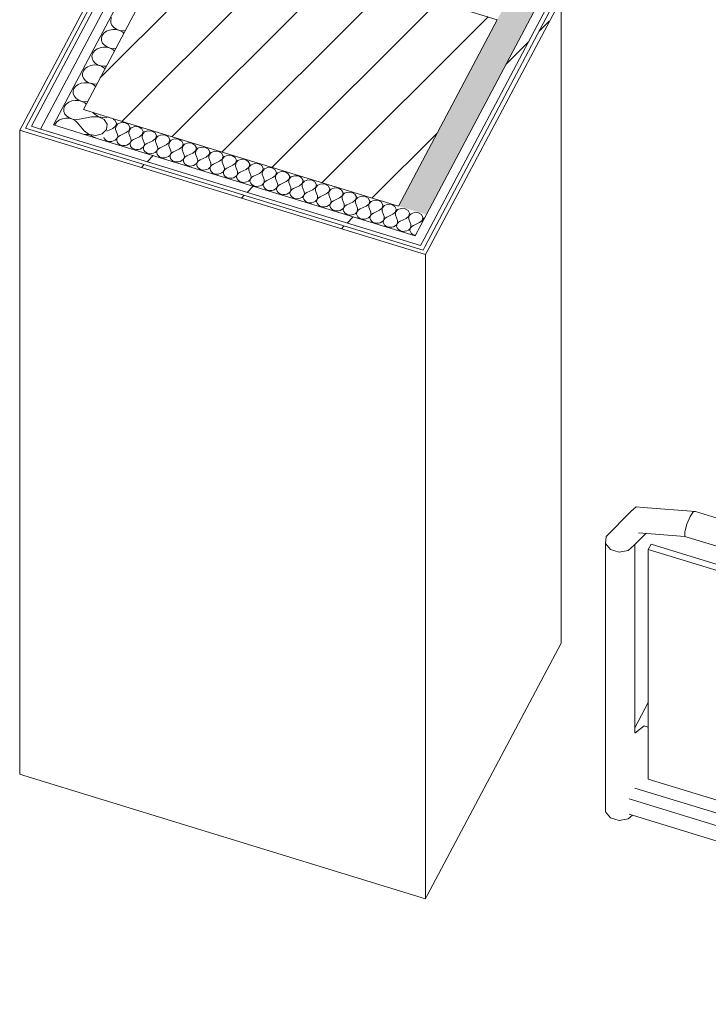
# Model space of a CAD drawing. Header units: millimetres. Extents: x -2220 to 52371, y -4077 to 6953.
# Tile 133 of 256: x 11879 to 12848, y -3651 to -2266. Entities that reach past the tile are written whole.
import ezdxf

# ---------------------------------------------------------------- set-up
doc = ezdxf.new("R2010")
doc.units = ezdxf.units.MM
doc.header["$MEASUREMENT"] = 0
doc.linetypes.add('Wipeout_Contour', pattern=[1000, 0, -1000])
for name, color, linetype in [('10_ESTR_Pilars', 7, 'Continuous'), ('Nuevo_08_E_Envans secs', 7, 'Continuous'), ('Nuevo_09_EI_Mobiliari general', 7, 'Continuous')]:
    doc.layers.add(name, color=color, linetype=linetype)
for name, color, linetype, lineweight in [('10_ESTR_Pilars_Pluma_Nº__28', 7, 'Continuous', 20), ('10_ESTR_Pilars_Pluma_Nº__42', 8, 'Continuous', 25), ('Nuevo_08_E_Envans secs_Pluma_Nº__1', 7, 'Continuous', 5), ('Nuevo_08_E_Envans secs_Pluma_Nº__47', 7, 'Continuous', 20)]:
    doc.layers.add(name, color=color, linetype=linetype, lineweight=lineweight)
for name, color, linetype, lineweight, true_color in [('Nuevo_08_E_Envans secs_Pluma_Nº__102', 7, 'Continuous', 5, 0xcccccc), ('Nuevo_08_E_Envans secs_Pluma_Nº__171', 171, 'Continuous', 13, 0xaaaaff), ('Nuevo_08_E_Envans secs_Pluma_Nº__177', 7, 'Continuous', 15, 0xf7e046), ('Nuevo_09_EI_Mobiliari general_Pluma_Nº__82', 7, 'Continuous', 5, 0xaaaaaa)]:
    doc.layers.add(name, color=color, linetype=linetype, lineweight=lineweight, true_color=true_color)
pattern_1 = [(45, (0, 0), (-183.848, 183.848), [195, -65]), (45, (7e-14, 183.85), (-183.848, 183.848), [195, -65])]

# ---------------------------------------------------------------- blocks, each defined once
blk = doc.blocks.new('Elem Sección_23_1')
at = {"color": 254, "linetype": 'Wipeout_Contour', "lineweight": 0, "ltscale": 49920.422295}
blk.add_wipeout([(12551, -2265.6), (12108.1, -2129.7), (11969.1, -2391.9), (12412, -2527.8)], dxfattribs=at).dxf.layer = '10_ESTR_Pilars'
at = {"layer": '10_ESTR_Pilars_Pluma_Nº__42', "linetype": 'Continuous', "lineweight": 25}
h = blk.add_hatch(dxfattribs=at)
h.set_pattern_fill('00_GCT_trama_45º_e1_400__05', color=8, style=0, pattern_type=2)
h.set_pattern_definition([(45, (0, 0), (-45.96194, 45.96194), [])])
h.paths.add_polyline_path([(12551, -2265.6), (12108.1, -2129.7), (11969.1, -2391.9), (12412, -2527.8)])
at = {"layer": '10_ESTR_Pilars_Pluma_Nº__28', "color": 7, "linetype": 'Continuous', "lineweight": 20}
for p, q in [((12108.1, -2129.7), (11969.1, -2391.9)), ((12551, -2265.6), (12412, -2527.8))]:
    blk.add_line(p, q, dxfattribs=at)
at = {"layer": '10_ESTR_Pilars_Pluma_Nº__28', "color": 7, "linetype": 'Continuous', "lineweight": 20, "flags": 128}
for points in [[(12108.1, -2129.7), (12150.4, -2142.7), (12551, -2265.6)], [(11969.1, -2391.9), (12011.5, -2404.9), (12412, -2527.8)]]:
    blk.add_lwpolyline(points, dxfattribs=at)
blk = doc.blocks.new('Elem Sección_61_1')
at = {"layer": 'Nuevo_09_EI_Mobiliari general_Pluma_Nº__82', "color": 253, "linetype": 'Continuous', "lineweight": 5, "true_color": 0xaaaaaa}
for p, q in [((12738.9, -2957.9), (12746.2, -2951.4)), ((12746.2, -2951.4), (12756.1, -2951.9)), ((12704.3, -2993), (12738.9, -2957.9)), ((12756.1, -2951.9), (12830, -2957.8)), ((12817.8, -2975.4), (12822.4, -2964.6)), ((12822.4, -2964.6), (12827.1, -2957.8)), ((12827.1, -2957.8), (12830, -2957.8)), ((12830, -2957.8), (13538.6, -3175.2)), ((12814.9, -2986.3), (12817.8, -2975.4)), ((12703.4, -3003), (12704.3, -2993)), ((12743.7, -3005.1), (12760, -2988.5)), ((12749.6, -2987.7), (12814.9, -2992.9)), ((12814.9, -2992.9), (12814.9, -2986.3)), ((12814.9, -2992.9), (13523.5, -3210.4)), ((12703.4, -3380.4), (12703.4, -3003)), ((12710.4, -3011.4), (12703.4, -3003)), ((12743.7, -3005.1), (12735.3, -3012.8)), ((12744.6, -3268.8), (12744.6, -3004.2)), ((12763.4, -3011.1), (12767.3, -3003.7)), ((13594, -3257.3), (12767.3, -3003.7)), ((12722.5, -3015.2), (12710.4, -3011.4)), ((12735.3, -3012.8), (12722.5, -3015.2)), ((13590.1, -3264.8), (12763.4, -3011.1)), ((12763.4, -3011.1), (12763.4, -3334.6)), ((12763.4, -3226.7), (12744.6, -3262.2)), ((12744.5, -3269.7), (12757.5, -3259.4)), ((12757.5, -3259.4), (12763.4, -3261.2)), ((12763.4, -3334.6), (13590.1, -3588.3)), ((12744.5, -3347.1), (13608.8, -3612.3)), ((12736.5, -3362.1), (13608.8, -3629.8)), ((12710.4, -3388.9), (12703.4, -3380.4)), ((12722.5, -3392.6), (12710.4, -3388.9)), ((12735.3, -3390.2), (12722.5, -3392.6)), ((12741, -3385), (12735.3, -3390.2)), ((12736.5, -3383.6), (13608.8, -3651.3))]:
    blk.add_line(p, q, dxfattribs=at)
blk = doc.blocks.new('*X120')
at = {"layer": 'Nuevo_08_E_Envans secs_Pluma_Nº__102', "color": 254, "linetype": 'Continuous', "lineweight": 5, "true_color": 0xcccccc}
for p, q in [((12008.7, -2262.7), (12007.5, -2266.3)), ((12007.5, -2266.3), (12007.6, -2270)), ((12007.6, -2270), (12009.1, -2273.5)), ((11997.9, -2284.4), (11995.4, -2287.6)), ((12001.3, -2281.8), (11997.9, -2284.4)), ((12005.6, -2280.1), (12001.3, -2281.8)), ((12010.4, -2279.3), (12005.6, -2280.1)), ((12009.1, -2273.5), (12011.8, -2276.6)), ((12015.3, -2279.5), (12010.4, -2279.3)), ((12011.8, -2276.6), (12015.5, -2279)), ((12019.9, -2280.7), (12015.3, -2279.5)), ((12015.5, -2279), (12019.9, -2280.6)), ((12019.9, -2280.6), (12024.8, -2281.2)), ((12023.9, -2282.8), (12019.9, -2280.7)), ((12025.9, -2284.8), (12023.9, -2282.8)), ((12024.8, -2281.2), (12028, -2280.9)), ((11995.4, -2287.6), (11994.2, -2291.3)), ((11994.2, -2291.3), (11994.4, -2295)), ((11994.4, -2295), (11995.9, -2298.5)), ((11995.9, -2298.5), (11998.6, -2301.6)), ((11982.2, -2312.6), (11981, -2316.2)), ((11984.6, -2309.4), (11982.2, -2312.6)), ((11988.1, -2306.8), (11984.6, -2309.4)), ((11992.4, -2305), (11988.1, -2306.8)), ((11997.2, -2304.2), (11992.4, -2305)), ((12002, -2304.4), (11997.2, -2304.2)), ((11998.6, -2301.6), (12002.3, -2304)), ((12006.7, -2305.7), (12002, -2304.4)), ((12002.3, -2304), (12006.7, -2305.6)), ((12006.7, -2305.6), (12011.5, -2306.1)), ((12010.6, -2307.8), (12006.7, -2305.7)), ((12012.7, -2309.7), (12010.6, -2307.8)), ((12011.5, -2306.1), (12014.8, -2305.8)), ((11981, -2316.2), (11981.2, -2319.9)), ((11981.2, -2319.9), (11982.6, -2323.5)), ((11982.6, -2323.5), (11985.3, -2326.6)), ((11985.3, -2326.6), (11989, -2329)), ((11969, -2337.6), (11967.8, -2341.2)), ((11967.8, -2341.2), (11967.9, -2344.9)), ((11971.4, -2334.4), (11969, -2337.6)), ((11974.9, -2331.8), (11971.4, -2334.4)), ((11979.2, -2330), (11974.9, -2331.8)), ((11983.9, -2329.2), (11979.2, -2330)), ((11988.8, -2329.4), (11983.9, -2329.2)), ((11993.4, -2330.6), (11988.8, -2329.4)), ((11989, -2329), (11993.5, -2330.5)), ((11997.4, -2332.8), (11993.4, -2330.6)), ((11993.5, -2330.5), (11998.3, -2331.1)), ((11999.5, -2334.7), (11997.4, -2332.8)), ((11998.3, -2331.1), (12001.5, -2330.8)), ((11965.9, -2355), (11961.6, -2356.8)), ((11970.7, -2354.2), (11965.9, -2355)), ((11967.9, -2344.9), (11969.4, -2348.4)), ((11969.4, -2348.4), (11972.1, -2351.5)), ((11975.6, -2354.4), (11970.7, -2354.2)), ((11972.1, -2351.5), (11975.8, -2354)), ((11980.2, -2355.6), (11975.6, -2354.4)), ((11975.8, -2354), (11980.2, -2355.5)), ((11980.2, -2355.5), (11985.1, -2356.1)), ((11984.2, -2357.7), (11980.2, -2355.6)), ((11985.1, -2356.1), (11988.3, -2355.8)), ((11955.7, -2362.6), (11954.5, -2366.2)), ((11954.5, -2366.2), (11954.7, -2369.9)), ((11958.2, -2359.3), (11955.7, -2362.6)), ((11961.6, -2356.8), (11958.2, -2359.3)), ((11986.2, -2359.7), (11984.2, -2357.7)), ((11948.4, -2381.7), (11944.9, -2384.3)), ((11952.7, -2380), (11948.4, -2381.7)), ((11957.5, -2379.1), (11952.7, -2380)), ((11954.7, -2369.9), (11956.2, -2373.4)), ((11956.2, -2373.4), (11958.9, -2376.5)), ((11962.3, -2379.4), (11957.5, -2379.1)), ((11958.9, -2376.5), (11962.6, -2378.9)), ((11966.9, -2380.6), (11962.3, -2379.4)), ((11962.6, -2378.9), (11967, -2380.5)), ((11970.9, -2382.7), (11966.9, -2380.6)), ((11967, -2380.5), (11971.8, -2381.1)), ((11973, -2384.6), (11970.9, -2382.7)), ((11971.8, -2381.1), (11975.1, -2380.8)), ((11942.5, -2387.5), (11941.3, -2391.1)), ((11941.3, -2391.1), (11941.5, -2394.9)), ((11941.5, -2394.9), (11942.9, -2398.4)), ((11944.9, -2384.3), (11942.5, -2387.5)), ((11983.2, -2397.1), (11982.2, -2395.9)), ((11983.2, -2397.1), (11990.2, -2402.1)), ((11931.7, -2409.3), (11929.2, -2412.5)), ((11935.2, -2406.7), (11931.7, -2409.3)), ((11939.5, -2404.9), (11935.2, -2406.7)), ((11944.2, -2404.1), (11939.5, -2404.9)), ((11942.9, -2398.4), (11945.6, -2401.5)), ((11949.1, -2404.3), (11944.2, -2404.1)), ((11945.6, -2401.5), (11949.3, -2403.9)), ((11953.7, -2405.6), (11949.1, -2404.3)), ((11949.3, -2403.9), (11953.8, -2405.5)), ((11957.7, -2407.7), (11953.7, -2405.6)), ((11953.8, -2405.5), (11958.6, -2406)), ((11960.8, -2410.6), (11957.7, -2407.7)), ((11958.6, -2406), (11963.4, -2405.6)), ((11969.9, -2422.1), (11960.8, -2410.6)), ((11980.5, -2402.1), (11963.4, -2405.6)), ((11990.2, -2402.2), (11980.5, -2402.1)), ((11990.2, -2402.1), (11999.7, -2403.6)), ((11998.3, -2406.2), (11990.2, -2402.2)), ((12002.5, -2412.8), (11998.3, -2406.2)), ((11999.7, -2403.6), (12003.6, -2402.5)), ((11929.2, -2412.5), (11928.7, -2414.3)), ((11969.9, -2422.1), (11977, -2427.1)), ((11995.5, -2426), (12001.5, -2420.2)), ((12001.5, -2420.2), (12002.5, -2412.8)), ((11977, -2427.2), (11970.3, -2427.1)), ((11977, -2427.1), (11986.5, -2428.5)), ((11985.1, -2431.2), (11977, -2427.2)), ((11985.5, -2431.8), (11985.1, -2431.2)), ((11986.5, -2428.5), (11995.5, -2426))]:
    blk.add_line(p, q, dxfattribs=at)
blk = doc.blocks.new('Elem Sección_100_1')
at = {"layer": 'Nuevo_08_E_Envans secs_Pluma_Nº__47', "color": 7, "linetype": 'Continuous', "lineweight": 20}
blk.add_line((11879.4, -3327.6), (11885.3, -3329.4), dxfattribs=at)
at = {"layer": 'Nuevo_08_E_Envans secs', "lineweight": 0}
blk.add_blockref('*X120', (0, 0), dxfattribs=at)
at = {"color": 254, "linetype": 'Wipeout_Contour', "lineweight": 0, "ltscale": 49857.560737}
blk.add_wipeout([(12778.7, -724.1), (11879.4, -2421), (11885.3, -2422.8), (12784.6, -725.9)], dxfattribs=at).dxf.layer = 'Nuevo_08_E_Envans secs'
at = {"layer": 'Nuevo_08_E_Envans secs_Pluma_Nº__171', "linetype": 'Continuous', "lineweight": 13, "true_color": 0xaaaaff}
h = blk.add_hatch(dxfattribs=at)
h.set_pattern_fill('Panellat_HPL_0001', color=161, style=0, pattern_type=2)
h.set_pattern_definition(pattern_1)
h.paths.add_polyline_path([(12778.7, -724.1), (11879.4, -2421), (11885.3, -2422.8), (12784.6, -725.9)])
at = {"layer": 'Nuevo_08_E_Envans secs_Pluma_Nº__1', "color": 7, "linetype": 'Continuous', "lineweight": 5}
blk.add_line((11879.4, -2421), (11885.3, -2422.8), dxfattribs=at)
at = {"layer": 'Nuevo_08_E_Envans secs_Pluma_Nº__47', "color": 7, "linetype": 'Continuous', "lineweight": 20}
blk.add_line((11879.4, -3327.6), (11879.4, -2421), dxfattribs=at)
at = {"color": 254, "linetype": 'Wipeout_Contour', "lineweight": 0, "ltscale": 49939.525747}
blk.add_wipeout([(11895.9, -2415.6), (11908.7, -2419.5), (12810.8, -717.4), (12798, -713.5)], dxfattribs=at).dxf.layer = 'Nuevo_08_E_Envans secs'
at = {"layer": 'Nuevo_08_E_Envans secs_Pluma_Nº__177', "linetype": 'Continuous', "lineweight": 15, "true_color": 0xf7e046}
h = blk.add_hatch(dxfattribs=at)
h.set_pattern_fill('Panellat_HPL_0001', color=53, style=0, pattern_type=2)
h.set_pattern_definition(pattern_1)
h.paths.add_polyline_path([(11895.9, -2415.6), (11908.7, -2419.5), (12810.8, -717.4), (12798, -713.5)])
at = {"color": 254, "linetype": 'Wipeout_Contour', "lineweight": 0, "ltscale": 75000.797942}
blk.add_wipeout([(12810.8, -717.4), (11908.7, -2419.5), (11921.5, -2423.5), (11926.7, -2413.7), (12828.8, -711.6), (12816, -707.7)], dxfattribs=at).dxf.layer = 'Nuevo_08_E_Envans secs'
at = {"layer": 'Nuevo_08_E_Envans secs_Pluma_Nº__177', "linetype": 'Continuous', "lineweight": 15, "true_color": 0xf7e046}
h = blk.add_hatch(dxfattribs=at)
h.set_pattern_fill('Panellat_HPL_0001', color=53, style=0, pattern_type=2)
h.set_pattern_definition(pattern_1)
h.paths.add_polyline_path([(12810.8, -717.4), (11908.7, -2419.5), (11921.5, -2423.5), (11926.7, -2413.7), (12828.8, -711.6), (12816, -707.7)])
at = {"layer": 'Nuevo_08_E_Envans secs_Pluma_Nº__1', "color": 7, "linetype": 'Continuous', "lineweight": 5}
blk.add_line((12778.7, -724.1), (11879.4, -2421), dxfattribs=at)
at = {"layer": 'Nuevo_08_E_Envans secs_Pluma_Nº__1', "color": 7, "linetype": 'Continuous', "lineweight": 5, "flags": 128}
for points in [[(13283.9, 147.3), (12856.5, -659.2), (12828.8, -711.6), (11926.7, -2413.7)], [(12798, -713.5), (12792.8, -723.3), (11895.9, -2415.6)], [(12816, -707.7), (12810.8, -717.4), (11908.7, -2419.5)], [(12786.9, -721.4), (12784.6, -725.9), (11887.7, -2418.3)]]:
    blk.add_lwpolyline(points, dxfattribs=at)
blk = doc.blocks.new('*X122')
at = {"layer": 'Nuevo_08_E_Envans secs_Pluma_Nº__102', "color": 254, "linetype": 'Continuous', "lineweight": 5, "true_color": 0xcccccc}
for p, q in [((12013.5, -2407.6), (12010.9, -2406.1)), ((12015.4, -2411.5), (12013.5, -2407.6)), ((12022.3, -2410.3), (12017.4, -2412.1)), ((12027.8, -2410.8), (12022.3, -2410.3)), ((12032.2, -2413.3), (12027.8, -2410.8)), ((12010.5, -2418.7), (12002.1, -2422.6)), ((12010.5, -2418.7), (12014.3, -2415.6)), ((12014.3, -2415.6), (12015.4, -2411.5)), ((12014.4, -2415.7), (12014.3, -2419.9)), ((12014.3, -2419.9), (12016.9, -2427.3)), ((12017.4, -2412.1), (12014.4, -2415.7)), ((12029.3, -2424.5), (12020.6, -2428.5)), ((12029.3, -2424.5), (12033.1, -2421.4)), ((12034.1, -2417.3), (12032.2, -2413.3)), ((12033.1, -2421.4), (12033, -2425.6)), ((12033.1, -2421.4), (12034.1, -2417.3)), ((12036.1, -2417.9), (12033.1, -2421.4)), ((12041.1, -2416.1), (12036.1, -2417.9)), ((12046.6, -2416.5), (12041.1, -2416.1)), ((12050.9, -2419.1), (12046.6, -2416.5)), ((12052.9, -2423), (12050.9, -2419.1)), ((12051.8, -2427.2), (12052.9, -2423)), ((12054.9, -2423.6), (12051.9, -2427.2)), ((12059.8, -2421.8), (12054.9, -2423.6)), ((12065.3, -2422.3), (12059.8, -2421.8)), ((12069.7, -2424.8), (12065.3, -2422.3)), ((12071.6, -2428.8), (12069.7, -2424.8)), ((11997.5, -2431.3), (11997.7, -2432)), ((11997.7, -2432), (11999, -2433.8)), ((11999, -2433.8), (12000.9, -2435.4)), ((12000.9, -2435.4), (12003.3, -2436.4)), ((12003.3, -2436.4), (12006, -2436.9)), ((12006, -2436.9), (12008.8, -2436.9)), ((12008.8, -2436.9), (12011.5, -2436.2)), ((12011.5, -2436.2), (12013.8, -2435.1)), ((12013.8, -2435.1), (12015.6, -2433.4)), ((12015.6, -2433.4), (12016.8, -2431.5)), ((12016, -2433.5), (12015.8, -2435.7)), ((12015.8, -2435.7), (12016.4, -2437.7)), ((12016.9, -2431.5), (12016, -2433.5)), ((12016.4, -2437.7), (12017.7, -2439.6)), ((12016.8, -2431.5), (12017.2, -2429.4)), ((12017.2, -2429.4), (12016.9, -2427.3)), ((12018.5, -2429.8), (12016.9, -2431.5)), ((12020.6, -2428.5), (12018.5, -2429.8)), ((12033, -2425.6), (12035.6, -2433.1)), ((12034.4, -2439.2), (12035.5, -2437.3)), ((12035.6, -2437.3), (12034.7, -2439.3)), ((12035.5, -2437.3), (12036, -2435.2)), ((12036, -2435.2), (12035.6, -2433.1)), ((12037.2, -2435.6), (12035.6, -2437.3)), ((12039.4, -2434.2), (12037.2, -2435.6)), ((12048, -2430.2), (12039.4, -2434.2)), ((12048, -2430.2), (12051.8, -2427.2)), ((12051.9, -2427.2), (12051.8, -2431.4)), ((12051.8, -2431.4), (12054.4, -2438.8)), ((12054.7, -2440.9), (12054.4, -2438.8)), ((12066.8, -2436), (12058.1, -2440)), ((12066.8, -2436), (12070.5, -2432.9)), ((12070.5, -2432.9), (12071.6, -2428.8)), ((12070.6, -2432.9), (12070.5, -2437.1)), ((12070.5, -2437.1), (12073.1, -2444.6)), ((12073.6, -2429.4), (12070.6, -2432.9)), ((12078.6, -2427.6), (12073.6, -2429.4)), ((12084.1, -2428), (12078.6, -2427.6)), ((12088.4, -2430.6), (12084.1, -2428)), ((12085.5, -2441.7), (12089.3, -2438.7)), ((12090.4, -2434.5), (12088.4, -2430.6)), ((12089.3, -2438.7), (12090.4, -2434.5)), ((12089.4, -2438.7), (12089.3, -2442.9)), ((12092.3, -2435.1), (12089.4, -2438.7)), ((12097.3, -2433.3), (12092.3, -2435.1)), ((12102.8, -2433.8), (12097.3, -2433.3)), ((12107.2, -2436.3), (12102.8, -2433.8)), ((12109.1, -2440.3), (12107.2, -2436.3)), ((12017.7, -2439.6), (12019.7, -2441.1)), ((12019.7, -2441.1), (12022.1, -2442.2)), ((12022.1, -2442.2), (12024.8, -2442.7)), ((12024.8, -2442.7), (12027.6, -2442.6)), ((12027.6, -2442.6), (12030.2, -2442)), ((12030.2, -2442), (12032.6, -2440.8)), ((12032.6, -2440.8), (12034.4, -2439.2)), ((12034.7, -2439.3), (12034.5, -2441.4)), ((12034.5, -2441.4), (12035.1, -2443.5)), ((12035.1, -2443.5), (12036.5, -2445.4)), ((12036.5, -2445.4), (12038.4, -2446.9)), ((12038.4, -2446.9), (12040.8, -2447.9)), ((12040.8, -2447.9), (12043.5, -2448.4)), ((12043.5, -2448.4), (12046.3, -2448.4)), ((12046.3, -2448.4), (12049, -2447.7)), ((12049, -2447.7), (12051.3, -2446.6)), ((12051.3, -2446.6), (12053.1, -2444.9)), ((12053.1, -2444.9), (12054.3, -2443)), ((12053.4, -2445), (12053.3, -2447.2)), ((12053.3, -2447.2), (12053.9, -2449.2)), ((12054.4, -2443), (12053.4, -2445)), ((12053.9, -2449.2), (12055.2, -2451.1)), ((12054.3, -2443), (12054.7, -2440.9)), ((12056, -2441.3), (12054.4, -2443)), ((12055.2, -2451.1), (12057.2, -2452.6)), ((12058.1, -2440), (12056, -2441.3)), ((12057.2, -2452.6), (12059.6, -2453.7)), ((12067.7, -2453.5), (12070.1, -2452.3)), ((12070.1, -2452.3), (12071.9, -2450.7)), ((12071.9, -2450.7), (12073, -2448.8)), ((12072.2, -2450.8), (12072, -2452.9)), ((12073.1, -2448.8), (12072.2, -2450.8)), ((12073, -2448.8), (12073.5, -2446.7)), ((12073.5, -2446.7), (12073.1, -2444.6)), ((12074.7, -2447.1), (12073.1, -2448.8)), ((12076.9, -2445.7), (12074.7, -2447.1)), ((12085.5, -2441.7), (12076.9, -2445.7)), ((12089.3, -2442.9), (12091.9, -2450.3)), ((12091.8, -2454.5), (12092.2, -2452.4)), ((12092.2, -2452.4), (12091.9, -2450.3)), ((12095.6, -2451.5), (12093.5, -2452.8)), ((12104.3, -2447.5), (12095.6, -2451.5)), ((12104.3, -2447.5), (12108, -2444.4)), ((12108, -2444.4), (12109.1, -2440.3)), ((12108.1, -2444.4), (12108, -2448.6)), ((12108, -2448.6), (12110.6, -2456.1)), ((12111.1, -2440.9), (12108.1, -2444.4)), ((12116.1, -2439.1), (12111.1, -2440.9)), ((12121.6, -2439.5), (12116.1, -2439.1)), ((12125.9, -2442.1), (12121.6, -2439.5)), ((12123, -2453.2), (12126.8, -2450.2)), ((12127.9, -2446), (12125.9, -2442.1)), ((12126.8, -2450.2), (12127.9, -2446)), ((12126.9, -2450.2), (12126.8, -2454.4)), ((12129.8, -2446.6), (12126.9, -2450.2)), ((12134.8, -2444.8), (12129.8, -2446.6)), ((12140.3, -2445.3), (12134.8, -2444.8)), ((12144.7, -2447.9), (12140.3, -2445.3)), ((12146.6, -2451.8), (12144.7, -2447.9)), ((12145.5, -2455.9), (12146.6, -2451.8)), ((12148.6, -2452.4), (12145.6, -2455.9)), ((12153.6, -2450.6), (12148.6, -2452.4)), ((12159.1, -2451), (12153.6, -2450.6)), ((12163.4, -2453.6), (12159.1, -2451)), ((12059.6, -2453.7), (12062.3, -2454.2)), ((12062.3, -2454.2), (12065.1, -2454.1)), ((12065.1, -2454.1), (12067.7, -2453.5)), ((12072, -2452.9), (12072.6, -2455)), ((12072.6, -2455), (12074, -2456.9)), ((12074, -2456.9), (12075.9, -2458.4)), ((12075.9, -2458.4), (12078.3, -2459.4)), ((12078.3, -2459.4), (12081, -2459.9)), ((12081, -2459.9), (12083.8, -2459.9)), ((12083.8, -2459.9), (12086.5, -2459.2)), ((12086.5, -2459.2), (12088.8, -2458.1)), ((12088.8, -2458.1), (12090.6, -2456.5)), ((12090.6, -2456.5), (12091.8, -2454.5)), ((12090.9, -2456.6), (12090.8, -2458.7)), ((12090.8, -2458.7), (12091.4, -2460.7)), ((12091.9, -2454.5), (12090.9, -2456.6)), ((12091.4, -2460.7), (12092.7, -2462.6)), ((12093.5, -2452.8), (12091.9, -2454.5)), ((12092.7, -2462.6), (12094.7, -2464.1)), ((12094.7, -2464.1), (12097.1, -2465.2)), ((12097.1, -2465.2), (12099.8, -2465.7)), ((12099.8, -2465.7), (12102.6, -2465.6)), ((12102.6, -2465.6), (12105.2, -2465)), ((12105.2, -2465), (12107.5, -2463.8)), ((12107.5, -2463.8), (12109.4, -2462.2)), ((12109.4, -2462.2), (12110.5, -2460.3)), ((12109.7, -2462.3), (12109.5, -2464.4)), ((12109.5, -2464.4), (12110.1, -2466.5)), ((12110.6, -2460.3), (12109.7, -2462.3)), ((12110.1, -2466.5), (12111.5, -2468.4)), ((12110.5, -2460.3), (12111, -2458.2)), ((12111, -2458.2), (12110.6, -2456.1)), ((12112.2, -2458.6), (12110.6, -2460.3)), ((12114.4, -2457.2), (12112.2, -2458.6)), ((12123, -2453.2), (12114.4, -2457.2)), ((12126.8, -2454.4), (12129.4, -2461.8)), ((12128.1, -2468), (12129.3, -2466)), ((12129.3, -2466.1), (12128.4, -2468.1)), ((12129.3, -2466), (12129.7, -2463.9)), ((12130.9, -2464.3), (12129.3, -2466.1)), ((12129.7, -2463.9), (12129.4, -2461.8)), ((12133.1, -2463), (12130.9, -2464.3)), ((12141.8, -2459), (12133.1, -2463)), ((12141.8, -2459), (12145.5, -2455.9)), ((12145.6, -2455.9), (12145.5, -2460.1)), ((12145.5, -2460.1), (12148.1, -2467.6)), ((12160.5, -2464.7), (12151.9, -2468.7)), ((12160.5, -2464.7), (12164.3, -2461.7)), ((12165.4, -2457.5), (12163.4, -2453.6)), ((12164.3, -2461.7), (12165.4, -2457.5)), ((12167.3, -2458.2), (12164.3, -2461.7)), ((12164.3, -2461.7), (12164.3, -2465.9)), ((12164.3, -2465.9), (12166.9, -2473.3)), ((12172.3, -2456.3), (12167.3, -2458.2)), ((12177.8, -2456.8), (12172.3, -2456.3)), ((12182.2, -2459.4), (12177.8, -2456.8)), ((12184.1, -2463.3), (12182.2, -2459.4)), ((12183, -2467.4), (12184.1, -2463.3)), ((12186.1, -2463.9), (12183.1, -2467.4)), ((12191.1, -2462.1), (12186.1, -2463.9)), ((12196.5, -2462.5), (12191.1, -2462.1)), ((12200.9, -2465.1), (12196.5, -2462.5)), ((12202.8, -2469.1), (12200.9, -2465.1)), ((12111.5, -2468.4), (12113.4, -2469.9)), ((12113.4, -2469.9), (12115.8, -2470.9)), ((12115.8, -2470.9), (12118.5, -2471.5)), ((12118.5, -2471.5), (12121.3, -2471.4)), ((12121.3, -2471.4), (12124, -2470.7)), ((12124, -2470.7), (12126.3, -2469.6)), ((12126.3, -2469.6), (12128.1, -2468)), ((12128.4, -2468.1), (12128.3, -2470.2)), ((12128.3, -2470.2), (12128.9, -2472.2)), ((12128.9, -2472.2), (12130.2, -2474.1)), ((12130.2, -2474.1), (12132.1, -2475.6)), ((12132.1, -2475.6), (12134.6, -2476.7)), ((12134.6, -2476.7), (12137.3, -2477.2)), ((12137.3, -2477.2), (12140.1, -2477.1)), ((12140.1, -2477.1), (12142.7, -2476.5)), ((12142.7, -2476.5), (12145, -2475.3)), ((12145, -2475.3), (12146.8, -2473.7)), ((12146.8, -2473.7), (12148, -2471.8)), ((12147.2, -2473.8), (12147, -2475.9)), ((12147, -2475.9), (12147.6, -2478)), ((12148.1, -2471.8), (12147.2, -2473.8)), ((12147.6, -2478), (12148.9, -2479.9)), ((12148, -2471.8), (12148.4, -2469.7)), ((12148.4, -2469.7), (12148.1, -2467.6)), ((12149.7, -2470.1), (12148.1, -2471.8)), ((12148.9, -2479.9), (12150.9, -2481.4)), ((12151.9, -2468.7), (12149.7, -2470.1)), ((12163.8, -2481.1), (12165.6, -2479.5)), ((12165.6, -2479.5), (12166.8, -2477.5)), ((12165.9, -2479.6), (12165.8, -2481.7)), ((12166.8, -2477.6), (12165.9, -2479.6)), ((12166.8, -2477.5), (12167.2, -2475.4)), ((12168.4, -2475.8), (12166.8, -2477.6)), ((12167.2, -2475.4), (12166.9, -2473.3)), ((12170.6, -2474.5), (12168.4, -2475.8)), ((12179.3, -2470.5), (12170.6, -2474.5)), ((12179.3, -2470.5), (12183, -2467.4)), ((12183.1, -2467.4), (12183, -2471.6)), ((12183, -2471.6), (12185.6, -2479.1)), ((12185.9, -2481.2), (12185.6, -2479.1)), ((12189.3, -2480.2), (12187.2, -2481.6)), ((12198, -2476.3), (12189.3, -2480.2)), ((12198, -2476.3), (12201.8, -2473.2)), ((12201.8, -2473.2), (12201.7, -2477.4)), ((12201.7, -2477.4), (12204.3, -2484.8)), ((12201.8, -2473.2), (12202.8, -2469.1)), ((12204.8, -2469.7), (12201.8, -2473.2)), ((12209.8, -2467.8), (12204.8, -2469.7)), ((12215.3, -2468.3), (12209.8, -2467.8)), ((12219.7, -2470.9), (12215.3, -2468.3)), ((12216.7, -2482), (12220.5, -2478.9)), ((12221.6, -2474.8), (12219.7, -2470.9)), ((12220.5, -2478.9), (12221.6, -2474.8)), ((12220.6, -2479), (12220.5, -2483.2)), ((12223.6, -2475.4), (12220.6, -2479)), ((12228.5, -2473.6), (12223.6, -2475.4)), ((12234, -2474), (12228.5, -2473.6)), ((12238.4, -2476.6), (12234, -2474)), ((12240.3, -2480.6), (12238.4, -2476.6)), ((12247.3, -2479.3), (12242.3, -2481.2)), ((12252.8, -2479.8), (12247.3, -2479.3)), ((12257.1, -2482.4), (12252.8, -2479.8)), ((12150.9, -2481.4), (12153.3, -2482.4)), ((12153.3, -2482.4), (12156, -2483)), ((12156, -2483), (12158.8, -2482.9)), ((12158.8, -2482.9), (12161.5, -2482.2)), ((12161.5, -2482.2), (12163.8, -2481.1)), ((12165.8, -2481.7), (12166.4, -2483.8)), ((12166.4, -2483.8), (12167.7, -2485.6)), ((12167.7, -2485.6), (12169.6, -2487.1)), ((12169.6, -2487.1), (12172.1, -2488.2)), ((12172.1, -2488.2), (12174.8, -2488.7)), ((12174.8, -2488.7), (12177.5, -2488.6)), ((12177.5, -2488.6), (12180.2, -2488)), ((12180.2, -2488), (12182.5, -2486.8)), ((12182.5, -2486.8), (12184.3, -2485.2)), ((12184.3, -2485.2), (12185.5, -2483.3)), ((12184.7, -2485.3), (12184.5, -2487.4)), ((12184.5, -2487.4), (12185.1, -2489.5)), ((12185.6, -2483.3), (12184.7, -2485.3)), ((12185.1, -2489.5), (12186.4, -2491.4)), ((12185.5, -2483.3), (12185.9, -2481.2)), ((12187.2, -2481.6), (12185.6, -2483.3)), ((12186.4, -2491.4), (12188.4, -2492.9)), ((12188.4, -2492.9), (12190.8, -2494)), ((12190.8, -2494), (12193.5, -2494.5)), ((12196.3, -2494.4), (12198.9, -2493.8)), ((12198.9, -2493.8), (12201.3, -2492.6)), ((12201.3, -2492.6), (12203.1, -2491)), ((12203.1, -2491), (12204.3, -2489)), ((12203.4, -2491.1), (12203.2, -2493.2)), ((12203.2, -2493.2), (12203.9, -2495.3)), ((12204.3, -2489.1), (12203.4, -2491.1)), ((12204.7, -2486.9), (12204.3, -2484.8)), ((12204.3, -2489), (12204.7, -2486.9)), ((12205.9, -2487.3), (12204.3, -2489.1)), ((12208.1, -2486), (12205.9, -2487.3)), ((12216.7, -2482), (12208.1, -2486)), ((12220.5, -2483.2), (12223.1, -2490.6)), ((12223, -2494.8), (12223.4, -2492.7)), ((12223.4, -2492.7), (12223.1, -2490.6)), ((12224.7, -2493.1), (12223.1, -2494.8)), ((12226.8, -2491.7), (12224.7, -2493.1)), ((12235.5, -2487.8), (12226.8, -2491.7)), ((12235.5, -2487.8), (12239.3, -2484.7)), ((12239.3, -2484.7), (12239.2, -2488.9)), ((12239.2, -2488.9), (12241.8, -2496.3)), ((12239.3, -2484.7), (12240.3, -2480.6)), ((12242.3, -2481.2), (12239.3, -2484.7)), ((12254.2, -2493.5), (12245.6, -2497.5)), ((12254.2, -2493.5), (12258, -2490.4)), ((12259.1, -2486.3), (12257.1, -2482.4)), ((12258, -2490.4), (12259.1, -2486.3)), ((12258.1, -2490.5), (12258, -2494.7)), ((12261.1, -2486.9), (12258.1, -2490.5)), ((12266, -2485.1), (12261.1, -2486.9)), ((12271.5, -2485.5), (12266, -2485.1)), ((12275.9, -2488.1), (12271.5, -2485.5)), ((12277.8, -2492.1), (12275.9, -2488.1)), ((12276.7, -2496.2), (12277.8, -2492.1)), ((12279.8, -2492.7), (12276.8, -2496.2)), ((12284.8, -2490.9), (12279.8, -2492.7)), ((12290.3, -2491.3), (12284.8, -2490.9)), ((12294.6, -2493.9), (12290.3, -2491.3)), ((12296.6, -2497.8), (12294.6, -2493.9)), ((12193.5, -2494.5), (12196.3, -2494.4)), ((12203.9, -2495.3), (12205.2, -2497.1)), ((12205.2, -2497.1), (12207.1, -2498.6)), ((12207.1, -2498.6), (12209.5, -2499.7)), ((12209.5, -2499.7), (12212.2, -2500.2)), ((12212.2, -2500.2), (12215, -2500.1)), ((12215, -2500.1), (12217.7, -2499.5)), ((12217.7, -2499.5), (12220, -2498.3)), ((12220, -2498.3), (12221.8, -2496.7)), ((12221.8, -2496.7), (12223, -2494.8)), ((12222.2, -2496.8), (12222, -2498.9)), ((12222, -2498.9), (12222.6, -2501)), ((12223.1, -2494.8), (12222.2, -2496.8)), ((12222.6, -2501), (12223.9, -2502.9)), ((12223.9, -2502.9), (12225.9, -2504.4)), ((12225.9, -2504.4), (12228.3, -2505.5)), ((12228.3, -2505.5), (12231, -2506)), ((12231, -2506), (12233.8, -2505.9)), ((12233.8, -2505.9), (12236.4, -2505.3)), ((12236.4, -2505.3), (12238.8, -2504.1)), ((12238.8, -2504.1), (12240.6, -2502.5)), ((12240.6, -2502.5), (12241.7, -2500.5)), ((12240.9, -2502.6), (12240.7, -2504.7)), ((12240.7, -2504.7), (12241.3, -2506.8)), ((12241.8, -2500.6), (12240.9, -2502.6)), ((12241.3, -2506.8), (12242.7, -2508.6)), ((12241.7, -2500.5), (12242.2, -2498.4)), ((12242.2, -2498.4), (12241.8, -2496.3)), ((12243.4, -2498.8), (12241.8, -2500.6)), ((12245.6, -2497.5), (12243.4, -2498.8)), ((12258, -2494.7), (12260.6, -2502.1)), ((12259.3, -2508.2), (12260.5, -2506.3)), ((12260.6, -2506.3), (12259.6, -2508.3)), ((12260.5, -2506.3), (12260.9, -2504.2)), ((12260.9, -2504.2), (12260.6, -2502.1)), ((12262.2, -2504.6), (12260.6, -2506.3)), ((12264.3, -2503.2), (12262.2, -2504.6)), ((12273, -2499.3), (12264.3, -2503.2)), ((12273, -2499.3), (12276.7, -2496.2)), ((12276.8, -2496.2), (12276.7, -2500.4)), ((12276.7, -2500.4), (12279.3, -2507.8)), ((12279.7, -2510), (12279.3, -2507.8)), ((12291.7, -2505), (12283.1, -2509)), ((12291.7, -2505), (12295.5, -2501.9)), ((12295.5, -2501.9), (12296.6, -2497.8)), ((12295.6, -2502), (12295.5, -2506.2)), ((12295.5, -2506.2), (12298.1, -2513.6)), ((12298.5, -2498.4), (12295.6, -2502)), ((12303.5, -2496.6), (12298.5, -2498.4)), ((12309, -2497.1), (12303.5, -2496.6)), ((12313.4, -2499.6), (12309, -2497.1)), ((12310.5, -2510.8), (12314.2, -2507.7)), ((12315.3, -2503.6), (12313.4, -2499.6)), ((12314.2, -2507.7), (12315.3, -2503.6)), ((12314.3, -2507.7), (12314.2, -2511.9)), ((12317.3, -2504.2), (12314.3, -2507.7)), ((12322.3, -2502.4), (12317.3, -2504.2)), ((12327.8, -2502.8), (12322.3, -2502.4)), ((12332.1, -2505.4), (12327.8, -2502.8)), ((12334.1, -2509.3), (12332.1, -2505.4)), ((12341, -2508.1), (12336, -2509.9)), ((12346.5, -2508.6), (12341, -2508.1)), ((12242.7, -2508.6), (12244.6, -2510.2)), ((12244.6, -2510.2), (12247, -2511.2)), ((12247, -2511.2), (12249.7, -2511.7)), ((12249.7, -2511.7), (12252.5, -2511.7)), ((12252.5, -2511.7), (12255.2, -2511)), ((12255.2, -2511), (12257.5, -2509.8)), ((12257.5, -2509.8), (12259.3, -2508.2)), ((12259.6, -2508.3), (12259.5, -2510.4)), ((12259.5, -2510.4), (12260.1, -2512.5)), ((12260.1, -2512.5), (12261.4, -2514.4)), ((12261.4, -2514.4), (12263.4, -2515.9)), ((12263.4, -2515.9), (12265.8, -2517)), ((12265.8, -2517), (12268.5, -2517.5)), ((12268.5, -2517.5), (12271.3, -2517.4)), ((12271.3, -2517.4), (12273.9, -2516.8)), ((12273.9, -2516.8), (12276.3, -2515.6)), ((12276.3, -2515.6), (12278.1, -2514)), ((12278.1, -2514), (12279.2, -2512.1)), ((12278.4, -2514.1), (12278.2, -2516.2)), ((12278.2, -2516.2), (12278.8, -2518.3)), ((12279.3, -2512.1), (12278.4, -2514.1)), ((12278.8, -2518.3), (12280.2, -2520.1)), ((12279.2, -2512.1), (12279.7, -2510)), ((12280.9, -2510.3), (12279.3, -2512.1)), ((12280.2, -2520.1), (12282.1, -2521.7)), ((12283.1, -2509), (12280.9, -2510.3)), ((12282.1, -2521.7), (12284.5, -2522.7)), ((12292.7, -2522.5), (12295, -2521.3)), ((12295, -2521.3), (12296.8, -2519.7)), ((12296.8, -2519.7), (12298, -2517.8)), ((12297.1, -2519.8), (12297, -2522)), ((12297, -2522), (12297.6, -2524)), ((12298.1, -2517.8), (12297.1, -2519.8)), ((12298, -2517.8), (12298.4, -2515.7)), ((12298.4, -2515.7), (12298.1, -2513.6)), ((12299.7, -2516.1), (12298.1, -2517.8)), ((12301.8, -2514.8), (12299.7, -2516.1)), ((12310.5, -2510.8), (12301.8, -2514.8)), ((12314.2, -2511.9), (12316.8, -2519.4)), ((12316.7, -2523.6), (12317.2, -2521.5)), ((12317.2, -2521.5), (12316.8, -2519.4)), ((12318.4, -2521.8), (12316.8, -2523.6)), ((12320.6, -2520.5), (12318.4, -2521.8)), ((12329.2, -2516.5), (12320.6, -2520.5)), ((12329.2, -2516.5), (12333, -2513.4)), ((12333, -2513.4), (12334.1, -2509.3)), ((12333.1, -2513.5), (12333, -2517.7)), ((12333, -2517.7), (12335.6, -2525.1)), ((12336, -2509.9), (12333.1, -2513.5)), ((12350.9, -2511.1), (12346.5, -2508.6)), ((12348, -2522.3), (12351.7, -2519.2)), ((12352.8, -2515.1), (12350.9, -2511.1)), ((12351.7, -2519.2), (12352.8, -2515.1)), ((12351.8, -2519.2), (12351.7, -2523.4)), ((12354.8, -2515.7), (12351.8, -2519.2)), ((12359.8, -2513.9), (12354.8, -2515.7)), ((12365.3, -2514.3), (12359.8, -2513.9)), ((12369.6, -2516.9), (12365.3, -2514.3)), ((12371.6, -2520.8), (12369.6, -2516.9)), ((12370.5, -2525), (12371.6, -2520.8)), ((12373.5, -2521.4), (12370.5, -2525)), ((12378.5, -2519.6), (12373.5, -2521.4)), ((12384, -2520.1), (12378.5, -2519.6)), ((12388.4, -2522.6), (12384, -2520.1)), ((12284.5, -2522.7), (12287.2, -2523.2)), ((12287.2, -2523.2), (12290, -2523.2)), ((12290, -2523.2), (12292.7, -2522.5)), ((12297.6, -2524), (12298.9, -2525.9)), ((12298.9, -2525.9), (12300.9, -2527.4)), ((12300.9, -2527.4), (12303.3, -2528.5)), ((12303.3, -2528.5), (12306, -2529)), ((12306, -2529), (12308.8, -2528.9)), ((12308.8, -2528.9), (12311.4, -2528.3)), ((12311.4, -2528.3), (12313.7, -2527.1)), ((12313.7, -2527.1), (12315.6, -2525.5)), ((12315.6, -2525.5), (12316.7, -2523.6)), ((12315.9, -2525.6), (12315.7, -2527.7)), ((12315.7, -2527.7), (12316.3, -2529.8)), ((12316.8, -2523.6), (12315.9, -2525.6)), ((12316.3, -2529.8), (12317.7, -2531.6)), ((12317.7, -2531.6), (12319.6, -2533.2)), ((12319.6, -2533.2), (12322, -2534.2)), ((12322, -2534.2), (12324.7, -2534.7)), ((12324.7, -2534.7), (12327.5, -2534.7)), ((12327.5, -2534.7), (12330.2, -2534)), ((12330.2, -2534), (12332.5, -2532.8)), ((12332.5, -2532.8), (12334.3, -2531.2)), ((12334.3, -2531.2), (12335.5, -2529.3)), ((12334.6, -2531.3), (12334.5, -2533.5)), ((12334.5, -2533.5), (12335.1, -2535.5)), ((12335.5, -2529.3), (12334.6, -2531.3)), ((12335.1, -2535.5), (12336.4, -2537.4)), ((12335.5, -2529.3), (12335.9, -2527.2)), ((12337.1, -2527.6), (12335.5, -2529.3)), ((12335.9, -2527.2), (12335.6, -2525.1)), ((12339.3, -2526.3), (12337.1, -2527.6)), ((12348, -2522.3), (12339.3, -2526.3)), ((12351.7, -2523.4), (12354.3, -2530.9)), ((12353, -2537), (12354.2, -2535.1)), ((12354.3, -2535.1), (12353.4, -2537.1)), ((12354.2, -2535.1), (12354.6, -2533)), ((12354.6, -2533), (12354.3, -2530.9)), ((12355.9, -2533.3), (12354.3, -2535.1)), ((12358.1, -2532), (12355.9, -2533.3)), ((12366.7, -2528), (12358.1, -2532)), ((12366.7, -2528), (12370.5, -2525)), ((12370.5, -2525), (12370.5, -2529.2)), ((12370.5, -2529.2), (12373.1, -2536.6)), ((12385.5, -2533.8), (12376.8, -2537.8)), ((12385.5, -2533.8), (12389.2, -2530.7)), ((12390.3, -2526.6), (12388.4, -2522.6)), ((12389.2, -2530.7), (12390.3, -2526.6)), ((12389.3, -2530.7), (12389.2, -2534.9)), ((12389.2, -2534.9), (12391.8, -2542.4)), ((12392.3, -2527.2), (12389.3, -2530.7)), ((12397.3, -2525.4), (12392.3, -2527.2)), ((12402.8, -2525.8), (12397.3, -2525.4)), ((12407.1, -2528.4), (12402.8, -2525.8)), ((12409, -2532.3), (12407.1, -2528.4)), ((12408, -2536.5), (12409, -2532.3)), ((12411, -2532.9), (12408, -2536.5)), ((12416, -2531.1), (12411, -2532.9)), ((12421.5, -2531.6), (12416, -2531.1)), ((12425.9, -2534.1), (12421.5, -2531.6)), ((12427.8, -2538.1), (12425.9, -2534.1)), ((12336.4, -2537.4), (12338.3, -2538.9)), ((12338.3, -2538.9), (12340.8, -2540)), ((12340.8, -2540), (12343.5, -2540.5)), ((12343.5, -2540.5), (12346.3, -2540.4)), ((12346.3, -2540.4), (12348.9, -2539.8)), ((12348.9, -2539.8), (12351.2, -2538.6)), ((12351.2, -2538.6), (12353, -2537)), ((12353.4, -2537.1), (12353.2, -2539.2)), ((12353.2, -2539.2), (12353.8, -2541.3)), ((12353.8, -2541.3), (12355.1, -2543.1)), ((12355.1, -2543.1), (12357.1, -2544.7)), ((12357.1, -2544.7), (12359.5, -2545.7)), ((12359.5, -2545.7), (12362.2, -2546.2)), ((12362.2, -2546.2), (12365, -2546.2)), ((12365, -2546.2), (12367.7, -2545.5)), ((12367.7, -2545.5), (12370, -2544.4)), ((12370, -2544.4), (12371.8, -2542.7)), ((12371.8, -2542.7), (12373, -2540.8)), ((12372.1, -2542.8), (12372, -2545)), ((12372, -2545), (12372.6, -2547)), ((12373, -2540.8), (12372.1, -2542.8)), ((12372.6, -2547), (12373.9, -2548.9)), ((12373, -2540.8), (12373.4, -2538.7)), ((12374.6, -2539.1), (12373, -2540.8)), ((12373.4, -2538.7), (12373.1, -2536.6)), ((12373.9, -2548.9), (12375.8, -2550.4)), ((12376.8, -2537.8), (12374.6, -2539.1)), ((12388.7, -2550.1), (12390.5, -2548.5)), ((12390.5, -2548.5), (12391.7, -2546.6)), ((12390.9, -2548.6), (12390.7, -2550.7)), ((12391.8, -2546.6), (12390.9, -2548.6)), ((12391.7, -2546.6), (12392.1, -2544.5)), ((12392.1, -2544.5), (12391.8, -2542.4)), ((12393.4, -2544.9), (12391.8, -2546.6)), ((12395.5, -2543.5), (12393.4, -2544.9)), ((12404.2, -2539.5), (12395.5, -2543.5)), ((12404.2, -2539.5), (12408, -2536.5)), ((12408, -2536.5), (12407.9, -2540.7)), ((12407.9, -2540.7), (12410.5, -2548.1)), ((12410.9, -2550.2), (12410.5, -2548.1)), ((12414.3, -2549.3), (12412.1, -2550.6)), ((12422.9, -2545.3), (12414.3, -2549.3)), ((12422.9, -2545.3), (12426.7, -2542.2)), ((12426.7, -2542.2), (12427.8, -2538.1)), ((12426.8, -2542.2), (12426.7, -2546.4)), ((12426.7, -2546.4), (12429.3, -2553.9)), ((12429.8, -2538.7), (12426.8, -2542.2)), ((12434.7, -2536.9), (12429.8, -2538.7)), ((12440.2, -2537.3), (12434.7, -2536.9)), ((12444.6, -2539.9), (12440.2, -2537.3)), ((12441.7, -2551), (12445.5, -2548)), ((12446.5, -2543.8), (12444.6, -2539.9)), ((12445.5, -2548), (12446.5, -2543.8)), ((12448.5, -2544.4), (12445.5, -2548)), ((12445.5, -2548), (12445.5, -2551.1)), ((12449.1, -2544.2), (12448.5, -2544.4)), ((12375.8, -2550.4), (12378.3, -2551.5)), ((12378.3, -2551.5), (12381, -2552)), ((12381, -2552), (12383.7, -2551.9)), ((12383.7, -2551.9), (12386.4, -2551.3)), ((12386.4, -2551.3), (12388.7, -2550.1)), ((12390.7, -2550.7), (12391.3, -2552.8)), ((12391.3, -2552.8), (12392.6, -2554.7)), ((12392.6, -2554.7), (12394.6, -2556.2)), ((12394.6, -2556.2), (12397, -2557.2)), ((12397, -2557.2), (12399.7, -2557.7)), ((12399.7, -2557.7), (12402.5, -2557.7)), ((12402.5, -2557.7), (12405.1, -2557)), ((12405.1, -2557), (12407.5, -2555.9)), ((12407.5, -2555.9), (12409.3, -2554.2)), ((12409.3, -2554.2), (12410.5, -2552.3)), ((12409.6, -2554.3), (12409.5, -2556.5)), ((12409.5, -2556.5), (12410.1, -2558.5)), ((12410.5, -2552.3), (12409.6, -2554.3)), ((12410.1, -2558.5), (12411.4, -2560.4)), ((12410.5, -2552.3), (12410.9, -2550.2)), ((12412.1, -2550.6), (12410.5, -2552.3)), ((12411.4, -2560.4), (12413.3, -2561.9)), ((12413.3, -2561.9), (12415.7, -2563)), ((12415.7, -2563), (12418.4, -2563.5)), ((12418.4, -2563.5), (12421.2, -2563.4)), ((12421.2, -2563.4), (12423.9, -2562.8)), ((12423.9, -2562.8), (12426.2, -2561.6)), ((12426.2, -2561.6), (12428, -2560)), ((12428, -2560), (12429.2, -2558.1)), ((12428.4, -2560.1), (12428.2, -2562.2)), ((12428.2, -2562.2), (12428.8, -2564.3)), ((12429.3, -2558.1), (12428.4, -2560.1)), ((12429.2, -2558.1), (12429.6, -2556)), ((12429.6, -2556), (12429.3, -2553.9)), ((12430.9, -2556.4), (12429.3, -2558.1)), ((12433, -2555), (12430.9, -2556.4)), ((12441.7, -2551), (12433, -2555)), ((12428.8, -2564.3), (12430.1, -2566.2)), ((12430.1, -2566.2), (12432.1, -2567.7)), ((12432.1, -2567.7), (12434.5, -2568.7)), ((12434.5, -2568.7), (12436, -2569))]:
    blk.add_line(p, q, dxfattribs=at)
blk = doc.blocks.new('Elem Sección_101_1')
at = {"layer": 'Nuevo_08_E_Envans secs_Pluma_Nº__47', "color": 7, "linetype": 'Continuous', "lineweight": 20}
for p in [(11885.3, -3329.4), (12452.6, -3498.3)]:
    blk.add_line(p, (12450.2, -3502.8), dxfattribs=at)
at = {"layer": 'Nuevo_08_E_Envans secs', "lineweight": 0}
blk.add_blockref('*X122', (0, 0), dxfattribs=at)
at = {"color": 254, "linetype": 'Wipeout_Contour', "lineweight": 0, "ltscale": 49698.208153}
blk.add_wipeout([(11887.7, -2418.3), (11885.3, -2422.8), (12450.2, -2596.2), (12452.6, -2591.7)], dxfattribs=at).dxf.layer = 'Nuevo_08_E_Envans secs'
at = {"layer": 'Nuevo_08_E_Envans secs_Pluma_Nº__171', "linetype": 'Continuous', "lineweight": 13, "true_color": 0xaaaaff}
h = blk.add_hatch(dxfattribs=at)
h.set_pattern_fill('Panellat_HPL_0001', color=161, style=0, pattern_type=2)
h.set_pattern_definition(pattern_1)
h.paths.add_polyline_path([(11887.7, -2418.3), (11885.3, -2422.8), (12450.2, -2596.2), (12452.6, -2591.7)])
at = {"layer": 'Nuevo_08_E_Envans secs_Pluma_Nº__1', "color": 7, "linetype": 'Continuous', "lineweight": 5}
blk.add_line((12452.6, -2591.7), (12450.2, -2596.2), dxfattribs=at)
at = {"layer": 'Nuevo_08_E_Envans secs_Pluma_Nº__47', "color": 7, "linetype": 'Continuous', "lineweight": 20}
blk.add_line((12450.2, -3502.8), (12450.2, -2596.2), dxfattribs=at)
at = {"color": 254, "linetype": 'Wipeout_Contour', "lineweight": 0, "ltscale": 74692.311346}
blk.add_wipeout([(11995.6, -2434.9), (11926.7, -2413.7), (11921.5, -2423.5), (12443.1, -2583.5), (12448.3, -2573.8), (12435.5, -2569.9)], dxfattribs=at).dxf.layer = 'Nuevo_08_E_Envans secs'
at = {"layer": 'Nuevo_08_E_Envans secs_Pluma_Nº__177', "linetype": 'Continuous', "lineweight": 15, "true_color": 0xf7e046}
h = blk.add_hatch(dxfattribs=at)
h.set_pattern_fill('Panellat_HPL_0001', color=53, style=0, pattern_type=2)
h.set_pattern_definition(pattern_1)
h.paths.add_polyline_path([(11995.6, -2434.9), (11926.7, -2413.7), (11921.5, -2423.5), (12443.1, -2583.5), (12448.3, -2573.8), (12435.5, -2569.9)])
at = {"layer": 'Nuevo_08_E_Envans secs_Pluma_Nº__1', "color": 7, "linetype": 'Continuous', "lineweight": 5}
blk.add_line((11885.3, -2422.8), (12450.2, -2596.2), dxfattribs=at)
at = {"layer": 'Nuevo_08_E_Envans secs_Pluma_Nº__1', "color": 7, "linetype": 'Continuous', "lineweight": 5, "flags": 128}
for points in [[(11887.7, -2418.3), (11893.6, -2420.1), (12446.7, -2589.8)], [(11895.9, -2415.6), (11908.7, -2419.5), (11921.5, -2423.5), (12443.1, -2583.5)], [(11926.7, -2413.7), (11995.6, -2434.9), (12435.5, -2569.9)]]:
    blk.add_lwpolyline(points, dxfattribs=at)
blk = doc.blocks.new('*X124')
at = {"layer": 'Nuevo_08_E_Envans secs_Pluma_Nº__102', "linetype": 'Continuous', "lineweight": 5, "true_color": 0xcccccc}
blk.add_hatch(color=254, dxfattribs=at).paths.add_polyline_path([(12412, -2527.8), (12451.4, -2539.9), (12606.2, -2247.7), (12566.9, -2235.7)])
blk = doc.blocks.new('Elem Sección_102_1')
at = {"layer": 'Nuevo_08_E_Envans secs_Pluma_Nº__47', "color": 7, "linetype": 'Continuous', "lineweight": 20}
blk.add_line((12640.7, -3143.2), (12452.6, -3498.3), dxfattribs=at)
at = {"layer": 'Nuevo_08_E_Envans secs', "lineweight": 0}
blk.add_blockref('*X124', (0, 0), dxfattribs=at)
at = {"color": 254, "linetype": 'Wipeout_Contour', "lineweight": 0, "ltscale": 51100.664342}
blk.add_wipeout([(12634.8, -2234.7), (12446.7, -2589.8), (12452.6, -2591.7), (12640.7, -2236.6)], dxfattribs=at).dxf.layer = 'Nuevo_08_E_Envans secs'
at = {"layer": 'Nuevo_08_E_Envans secs_Pluma_Nº__171', "linetype": 'Continuous', "lineweight": 13, "true_color": 0xaaaaff}
h = blk.add_hatch(dxfattribs=at)
h.set_pattern_fill('Panellat_HPL_0001', color=161, style=0, pattern_type=2)
h.set_pattern_definition(pattern_1)
h.paths.add_polyline_path([(12634.8, -2234.7), (12446.7, -2589.8), (12452.6, -2591.7), (12640.7, -2236.6)])
at = {"layer": 'Nuevo_08_E_Envans secs_Pluma_Nº__1', "color": 7, "linetype": 'Continuous', "lineweight": 5}
blk.add_line((12634.8, -2234.7), (12640.7, -2236.6), dxfattribs=at)
at = {"layer": 'Nuevo_08_E_Envans secs_Pluma_Nº__47', "color": 7, "linetype": 'Continuous', "lineweight": 20}
blk.add_line((12640.7, -3143.2), (12640.7, -2236.6), dxfattribs=at)
at = {"color": 254, "linetype": 'Wipeout_Contour', "lineweight": 0, "ltscale": 76552.802485}
blk.add_wipeout([(12451.4, -2539.9), (12435.5, -2569.9), (12448.3, -2573.8), (12624.2, -2241.9), (12611.4, -2238), (12606.2, -2247.7)], dxfattribs=at).dxf.layer = 'Nuevo_08_E_Envans secs'
at = {"layer": 'Nuevo_08_E_Envans secs_Pluma_Nº__177', "linetype": 'Continuous', "lineweight": 15, "true_color": 0xf7e046}
h = blk.add_hatch(dxfattribs=at)
h.set_pattern_fill('Panellat_HPL_0001', color=53, style=0, pattern_type=2)
h.set_pattern_definition(pattern_1)
h.paths.add_polyline_path([(12451.4, -2539.9), (12435.5, -2569.9), (12448.3, -2573.8), (12624.2, -2241.9), (12611.4, -2238), (12606.2, -2247.7)])
at = {"layer": 'Nuevo_08_E_Envans secs_Pluma_Nº__1', "color": 7, "linetype": 'Continuous', "lineweight": 5}
blk.add_line((12640.7, -2236.6), (12452.6, -2591.7), dxfattribs=at)
at = {"layer": 'Nuevo_08_E_Envans secs_Pluma_Nº__1', "color": 7, "linetype": 'Continuous', "lineweight": 5, "flags": 128}
for points in [[(12624.2, -2241.9), (12448.3, -2573.8), (12443.1, -2583.5)], [(12632.5, -2239.2), (12449, -2585.4), (12446.7, -2589.8)], [(12606.2, -2247.7), (12451.4, -2539.9), (12435.5, -2569.9)]]:
    blk.add_lwpolyline(points, dxfattribs=at)

msp = doc.modelspace()

# ---------------------------------------------------------------- block references
at = {"layer": '10_ESTR_Pilars', "lineweight": 0}
msp.add_blockref('Elem Sección_23_1', (0, 0), dxfattribs=at)
at = {"layer": 'Nuevo_09_EI_Mobiliari general', "lineweight": 0}
msp.add_blockref('Elem Sección_61_1', (0, 0), dxfattribs=at)

# ---------------------------------------------------------------- next in the draw order: block references
at = {"layer": 'Nuevo_08_E_Envans secs', "lineweight": 0}
msp.add_blockref('Elem Sección_100_1', (0, 0), dxfattribs=at)

# ---------------------------------------------------------------- next in the draw order: block references
msp.add_blockref('Elem Sección_101_1', (0, 0), dxfattribs=at)

# ---------------------------------------------------------------- next in the draw order: block references
msp.add_blockref('Elem Sección_102_1', (0, 0), dxfattribs=at)

doc.saveas('drawing.dxf')
